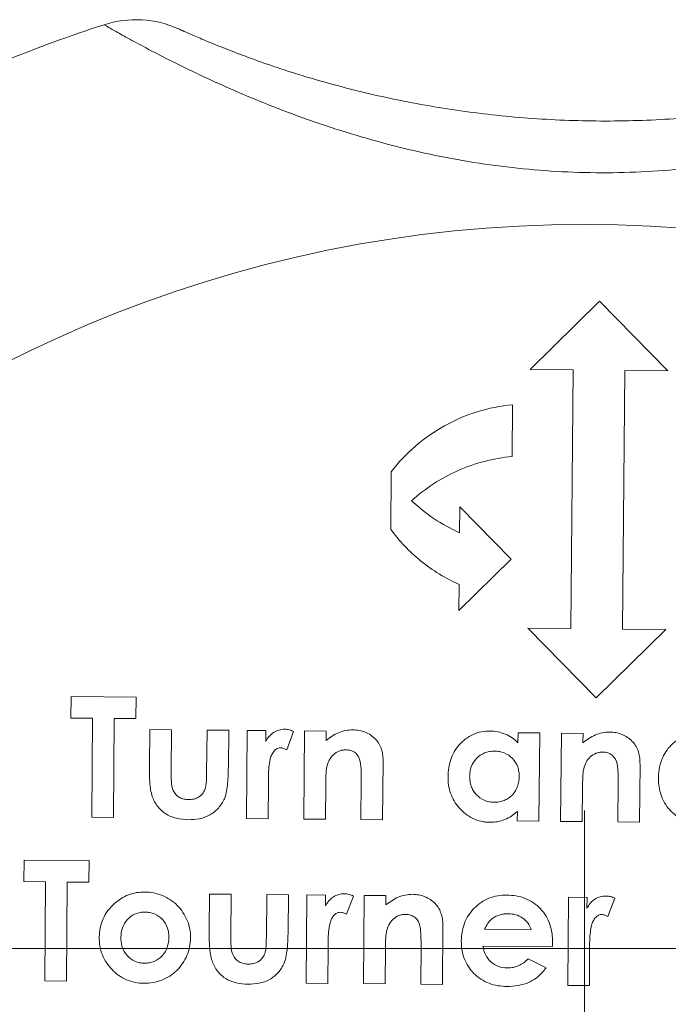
# Model space of a CAD drawing. Header units: millimetres. Extents: x 130 to 821, y 51 to 865.
# Tile 19 of 22: x 726 to 745, y 707 to 735. Entities that reach past the tile are written whole.
import ezdxf

# ---------------------------------------------------------------- set-up
doc = ezdxf.new("R2010")
doc.units = ezdxf.units.MM

# ---------------------------------------------------------------- blocks, each defined once
blk = doc.blocks.new('SW_CENTERMARKSYMBOL_6')
at = {"color": 0, "linetype": 'Continuous', "lineweight": 0}
blk.add_line((0, 5), (0, 20), dxfattribs=at)
blk = doc.blocks.new('SW_CENTERMARKSYMBOL_7')
at = {"color": 0, "linetype": 'Continuous', "lineweight": 0}
blk.add_line((5, 0), (38.943, 0), dxfattribs=at)

msp = doc.modelspace()

# ---------------------------------------------------------------- linework, layer by layer
at = {"color": 7, "linetype": 'Continuous', "lineweight": 15}
for p, q in [((743.156, 727.327), (741.139, 725.345)), ((745.139, 725.31), (743.156, 727.327)), ((741.139, 725.345), (742.389, 725.334)), ((742.389, 725.334), (742.324, 717.834)), ((743.824, 717.821), (743.889, 725.321)), ((743.889, 725.321), (745.139, 725.31)), ((740.617, 722.824), (740.63, 724.324)), ((737.113, 722.38), (737.099, 720.712)), ((739.104, 721.362), (739.098, 720.612)), ((740.591, 719.849), (739.104, 721.362)), ((739.078, 718.362), (740.591, 719.849)), ((739.085, 719.112), (739.078, 718.362)), ((741.074, 717.845), (743.056, 715.827)), ((742.324, 717.834), (741.074, 717.845)), ((743.056, 715.827), (745.074, 717.81)), ((745.074, 717.81), (743.824, 717.821)), ((727.831, 715.866), (727.826, 715.238)), ((729.716, 715.849), (727.831, 715.866)), ((729.71, 715.221), (729.716, 715.849)), ((727.826, 715.238), (728.454, 715.232)), ((728.454, 715.232), (728.429, 712.36)), ((729.057, 712.355), (729.082, 715.227)), ((729.082, 715.227), (729.71, 715.221)), ((730.111, 714.904), (730.102, 713.847)), ((730.74, 714.898), (730.111, 714.904)), ((730.729, 713.67), (730.74, 714.898)), ((731.772, 714.889), (731.761, 713.64)), ((732.4, 714.884), (731.772, 714.889)), ((732.39, 713.809), (732.4, 714.884)), ((732.938, 714.879), (732.916, 712.321)), ((733.477, 714.874), (732.938, 714.879)), ((733.474, 714.559), (733.477, 714.874)), ((734.085, 714.318), (734.284, 714.849)), ((734.598, 714.864), (734.576, 712.307)), ((735.227, 714.859), (734.598, 714.864)), ((735.224, 714.588), (735.227, 714.859)), ((740.791, 714.81), (740.788, 714.522)), ((741.419, 714.805), (740.791, 714.81)), ((741.396, 712.247), (741.419, 714.805)), ((742.047, 714.799), (742.025, 712.242)), ((742.675, 714.794), (742.047, 714.799)), ((742.673, 714.523), (742.675, 714.794)), ((736.864, 712.287), (736.879, 713.964)), ((744.313, 712.222), (744.328, 713.899)), ((733.553, 713.351), (733.552, 713.476)), ((736.246, 713.403), (736.236, 712.292)), ((733.544, 712.316), (733.553, 713.351)), ((735.204, 712.301), (735.213, 713.319)), ((742.653, 712.236), (742.662, 713.254)), ((743.694, 713.338), (743.685, 712.227)), ((740.771, 712.532), (740.768, 712.253)), ((728.429, 712.36), (729.057, 712.355)), ((732.916, 712.321), (733.544, 712.316)), ((734.576, 712.307), (735.204, 712.301)), ((736.236, 712.292), (736.864, 712.287)), ((740.768, 712.253), (741.396, 712.247)), ((742.025, 712.242), (742.653, 712.236)), ((743.685, 712.227), (744.313, 712.222)), ((726.467, 711.121), (726.461, 710.493)), ((728.351, 711.105), (726.467, 711.121)), ((728.346, 710.477), (728.351, 711.105)), ((726.461, 710.493), (727.09, 710.488)), ((727.09, 710.488), (727.064, 707.616)), ((727.693, 707.611), (727.718, 710.482)), ((727.718, 710.482), (728.346, 710.477)), ((731.843, 710.132), (731.834, 709.076)), ((732.471, 710.127), (731.843, 710.132)), ((732.461, 708.899), (732.471, 710.127)), ((733.503, 710.118), (733.492, 708.869)), ((734.131, 710.112), (733.503, 710.118)), ((734.122, 709.037), (734.131, 710.112)), ((734.67, 710.107), (734.648, 707.55)), ((735.208, 710.103), (734.67, 710.107)), ((735.206, 709.788), (735.208, 710.103)), ((735.816, 709.547), (736.016, 710.077)), ((736.33, 710.093), (736.308, 707.535)), ((736.958, 710.087), (736.33, 710.093)), ((736.956, 709.817), (736.958, 710.087)), ((742.253, 710.041), (742.231, 707.484)), ((742.791, 710.037), (742.253, 710.041)), ((742.789, 709.722), (742.791, 710.037)), ((743.399, 709.481), (743.599, 710.011)), ((738.596, 707.515), (738.611, 709.192)), ((741.168, 709.108), (739.822, 709.12)), ((735.276, 707.544), (735.285, 708.58)), ((735.285, 708.58), (735.284, 708.705)), ((736.936, 707.53), (736.945, 708.548)), ((737.978, 708.631), (737.968, 707.521)), ((739.773, 708.627), (741.79, 708.609)), ((741.79, 708.609), (741.793, 708.728)), ((742.868, 708.514), (742.867, 708.639)), ((741.607, 707.998), (741.083, 708.253)), ((742.859, 707.478), (742.868, 708.514)), ((727.064, 707.616), (727.693, 707.611)), ((734.648, 707.55), (735.276, 707.544)), ((736.308, 707.535), (736.936, 707.53)), ((737.968, 707.521), (738.596, 707.515)), ((742.231, 707.484), (742.859, 707.478))]:
    msp.add_line(p, q, dxfattribs=at)
msp.add_circle((742.717, 692.558), 37, dxfattribs=at)
for centre, radius, start, end in [((729.714, 732.494), 3, 65.6351, 108.0351), ((742.717, 692.558), 45, 108.0351, 115.9649)]:
    msp.add_arc(centre, radius, start, end, dxfattribs=at)
for points, knots in [([(757.394, 735.097), (757.394, 735.097), (757.289, 735.039), (756.978, 734.871), (756.848, 734.801), (756.542, 734.639), (756.365, 734.548), (755.966, 734.345), (755.742, 734.233), (755.254, 733.997), (754.991, 733.873), (754.146, 733.489), (753.502, 733.213), (752.128, 732.683), (751.393, 732.425), (750.222, 732.071), (749.82, 731.958), (749.012, 731.751), (748.603, 731.656), (747.364, 731.4), (746.52, 731.267), (745.231, 731.135), (744.797, 731.102), (743.921, 731.061), (743.481, 731.052), (742.174, 731.064), (741.312, 731.121), (739.605, 731.325), (738.761, 731.472), (737.509, 731.754), (737.096, 731.858), (736.291, 732.08), (735.897, 732.198), (735.126, 732.446), (734.75, 732.576), (734.016, 732.844), (733.657, 732.983), (732.628, 733.402), (732.004, 733.682), (731.165, 734.082), (730.901, 734.212), (730.42, 734.455), (730.201, 734.569), (729.806, 734.779), (729.629, 734.874), (729.324, 735.042), (729.197, 735.113), (728.993, 735.228), (728.916, 735.272), (728.812, 735.331), (728.785, 735.347), (728.785, 735.347)], [0, 0, 0, 0, 0.0625, 0.0625, 0.09375, 0.09375, 0.125, 0.125, 0.15625, 0.15625, 0.1875, 0.1875, 0.25, 0.25, 0.3125, 0.3125, 0.34375, 0.34375, 0.375, 0.375, 0.4375, 0.4375, 0.46875, 0.46875, 0.5, 0.5, 0.5625, 0.5625, 0.625, 0.625, 0.65625, 0.65625, 0.6875, 0.6875, 0.71875, 0.71875, 0.75, 0.75, 0.8125, 0.8125, 0.84375, 0.84375, 0.875, 0.875, 0.90625, 0.90625, 0.9375, 0.9375, 0.96875, 0.96875, 1, 1, 1, 1]), ([(730.952, 735.227), (730.952, 735.227), (730.976, 735.216), (731.069, 735.174), (731.138, 735.143), (731.321, 735.062), (731.435, 735.013), (731.71, 734.896), (731.867, 734.83), (732.22, 734.686), (732.417, 734.609), (732.848, 734.444), (733.083, 734.357), (733.824, 734.095), (734.374, 733.916), (735.571, 733.569), (736.201, 733.406), (737.18, 733.19), (737.512, 733.122), (738.186, 732.997), (738.53, 732.939), (739.563, 732.784), (740.256, 732.705), (741.652, 732.594), (742.354, 732.563), (743.767, 732.55), (744.48, 732.569), (745.882, 732.656), (746.576, 732.723), (747.944, 732.904), (748.618, 733.017), (749.943, 733.286), (750.574, 733.437), (751.467, 733.678), (751.755, 733.761), (752.311, 733.93), (752.578, 734.016), (753.078, 734.182), (753.311, 734.264), (753.745, 734.421), (753.947, 734.496), (754.304, 734.635), (754.462, 734.697), (754.736, 734.808), (754.853, 734.857), (755.132, 734.974), (755.226, 735.015), (755.226, 735.015)], [0, 0, 0, 0, 0.03125, 0.03125, 0.0625, 0.0625, 0.09375, 0.09375, 0.125, 0.125, 0.15625, 0.15625, 0.1875, 0.1875, 0.25, 0.25, 0.3125, 0.3125, 0.34375, 0.34375, 0.375, 0.375, 0.4375, 0.4375, 0.5, 0.5, 0.5625, 0.5625, 0.625, 0.625, 0.6875, 0.6875, 0.75, 0.75, 0.78125, 0.78125, 0.8125, 0.8125, 0.84375, 0.84375, 0.875, 0.875, 0.90625, 0.90625, 0.9375, 0.9375, 1, 1, 1, 1]), ([(740.63, 724.324), (740.28, 724.292), (739.941, 724.224), (739.28, 724.02), (738.957, 723.881), (738.355, 723.547), (738.075, 723.351), (737.556, 722.901), (737.32, 722.651), (737.113, 722.38)], [0, 0, 0, 0, 0.25, 0.25, 0.5, 0.5, 0.75, 0.75, 1, 1, 1, 1]), ([(737.706, 721.541), (738.104, 721.904), (738.552, 722.196), (739.548, 722.637), (740.071, 722.774), (740.617, 722.824)], [0, 0, 0, 0, 0.5, 0.5, 1, 1, 1, 1]), ([(737.099, 720.712), (737.351, 720.369), (737.644, 720.062), (738.143, 719.658), (738.321, 719.532), (738.691, 719.304), (738.884, 719.202), (739.085, 719.112)], [0, 0, 0, 0, 0.5, 0.5, 0.75, 0.75, 1, 1, 1, 1]), ([(734.029, 714.914), (733.971, 714.913), (733.913, 714.907), (733.801, 714.875), (733.747, 714.85), (733.651, 714.787), (733.606, 714.748), (733.532, 714.66), (733.502, 714.61), (733.474, 714.559)], [0, 0, 0, 0, 0.25, 0.25, 0.5, 0.5, 0.75, 0.75, 1, 1, 1, 1]), ([(734.284, 714.849), (734.244, 714.867), (734.204, 714.884), (734.118, 714.907), (734.073, 714.912), (734.029, 714.914)], [0, 0, 0, 0, 0.5, 0.5, 1, 1, 1, 1]), ([(736.001, 714.897), (735.93, 714.896), (735.859, 714.891), (735.719, 714.862), (735.651, 714.841), (735.456, 714.757), (735.337, 714.675), (735.224, 714.588)], [0, 0, 0, 0, 0.25, 0.25, 0.5, 0.5, 1, 1, 1, 1]), ([(736.657, 714.628), (736.613, 714.669), (736.568, 714.709), (736.467, 714.777), (736.414, 714.805), (736.303, 714.851), (736.243, 714.869), (736.124, 714.891), (736.062, 714.895), (736.001, 714.897)], [0, 0, 0, 0, 0.25, 0.25, 0.5, 0.5, 0.75, 0.75, 1, 1, 1, 1]), ([(739.98, 714.862), (739.895, 714.861), (739.81, 714.856), (739.645, 714.823), (739.563, 714.796), (739.333, 714.691), (739.198, 714.585), (739.031, 714.398), (738.981, 714.33), (738.898, 714.186), (738.865, 714.11), (738.811, 713.954), (738.792, 713.872), (738.767, 713.709), (738.763, 713.627), (738.76, 713.544)], [0, 0, 0, 0, 0.125, 0.125, 0.25, 0.25, 0.5, 0.5, 0.625, 0.625, 0.75, 0.75, 0.875, 0.875, 1, 1, 1, 1]), ([(740.788, 714.522), (740.734, 714.573), (740.678, 714.623), (740.554, 714.707), (740.489, 714.744), (740.351, 714.802), (740.279, 714.824), (740.131, 714.854), (740.056, 714.86), (739.98, 714.862)], [0, 0, 0, 0, 0.25, 0.25, 0.5, 0.5, 0.75, 0.75, 1, 1, 1, 1]), ([(743.449, 714.832), (743.378, 714.831), (743.306, 714.826), (743.166, 714.796), (743.098, 714.776), (742.903, 714.691), (742.785, 714.609), (742.673, 714.523)], [0, 0, 0, 0, 0.25, 0.25, 0.5, 0.5, 1, 1, 1, 1]), ([(744.105, 714.563), (744.061, 714.604), (744.016, 714.644), (743.915, 714.712), (743.862, 714.741), (743.75, 714.786), (743.691, 714.804), (743.571, 714.827), (743.51, 714.83), (743.449, 714.832)], [0, 0, 0, 0, 0.25, 0.25, 0.5, 0.5, 0.75, 0.75, 1, 1, 1, 1]), ([(736.879, 713.964), (736.879, 714.024), (736.877, 714.084), (736.863, 714.203), (736.851, 714.262), (736.819, 714.376), (736.796, 714.431), (736.736, 714.536), (736.698, 714.583), (736.657, 714.628)], [0, 0, 0, 0, 0.25, 0.25, 0.5, 0.5, 0.75, 0.75, 1, 1, 1, 1]), ([(744.328, 713.899), (744.327, 713.959), (744.326, 714.018), (744.312, 714.137), (744.3, 714.196), (744.267, 714.31), (744.245, 714.365), (744.185, 714.471), (744.147, 714.518), (744.105, 714.563)], [0, 0, 0, 0, 0.25, 0.25, 0.5, 0.5, 0.75, 0.75, 1, 1, 1, 1]), ([(746.082, 714.809), (745.997, 714.808), (745.912, 714.803), (745.747, 714.769), (745.664, 714.743), (745.435, 714.638), (745.301, 714.532), (745.078, 714.284), (744.994, 714.137), (744.914, 713.902), (744.894, 713.82), (744.869, 713.657), (744.865, 713.574), (744.862, 713.491)], [0, 0, 0, 0, 0.125, 0.125, 0.25, 0.25, 0.5, 0.5, 0.75, 0.75, 0.875, 0.875, 1, 1, 1, 1]), ([(733.552, 713.476), (733.554, 713.65), (733.56, 713.826), (733.601, 714.04), (733.612, 714.082), (733.641, 714.165), (733.662, 714.205), (733.711, 714.278), (733.74, 714.313), (733.797, 714.35), (733.817, 714.36), (733.86, 714.374), (733.882, 714.376), (733.904, 714.377)], [0, 0, 0, 0, 0.5, 0.5, 0.625, 0.625, 0.75, 0.75, 0.875, 0.875, 0.9375, 0.9375, 1, 1, 1, 1]), ([(733.904, 714.377), (733.92, 714.376), (733.936, 714.374), (733.952, 714.371), (733.967, 714.368), (733.982, 714.363), (733.997, 714.358), (734.012, 714.352), (734.027, 714.346), (734.041, 714.339), (734.056, 714.333), (734.07, 714.326), (734.085, 714.318)], [0, 0, 0, 0, 0.0000481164, 0.0000481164, 0.0000481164, 0.0000963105, 0.0000963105, 0.0000963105, 0.000144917, 0.000144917, 0.000144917, 0.0001936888, 0.0001936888, 0.0001936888, 0.0001936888]), ([(735.247, 713.834), (735.265, 713.897), (735.285, 713.959), (735.347, 714.074), (735.387, 714.129), (735.484, 714.22), (735.541, 714.257), (735.634, 714.293), (735.667, 714.302), (735.733, 714.313), (735.767, 714.314), (735.8, 714.315)], [0, 0, 0, 0, 0.25, 0.25, 0.5, 0.5, 0.75, 0.75, 0.875, 0.875, 1, 1, 1, 1]), ([(735.8, 714.315), (735.85, 714.313), (735.898, 714.309), (735.992, 714.279), (736.036, 714.256), (736.148, 714.163), (736.195, 714.073), (736.235, 713.885), (736.239, 713.788), (736.246, 713.596), (736.246, 713.499), (736.246, 713.403)], [0, 0, 0, 0, 0.125, 0.125, 0.25, 0.25, 0.5, 0.5, 0.75, 0.75, 1, 1, 1, 1]), ([(739.388, 713.549), (739.39, 713.596), (739.393, 713.642), (739.407, 713.734), (739.419, 713.779), (739.466, 713.913), (739.518, 713.995), (739.652, 714.134), (739.732, 714.19), (739.866, 714.245), (739.912, 714.258), (740.008, 714.275), (740.058, 714.277), (740.106, 714.278)], [0, 0, 0, 0, 0.125, 0.125, 0.25, 0.25, 0.5, 0.5, 0.75, 0.75, 0.875, 0.875, 1, 1, 1, 1]), ([(740.106, 714.278), (740.155, 714.276), (740.204, 714.273), (740.299, 714.256), (740.346, 714.243), (740.482, 714.19), (740.562, 714.133), (740.698, 713.994), (740.749, 713.911), (740.797, 713.776), (740.808, 713.729), (740.822, 713.635), (740.823, 713.586), (740.824, 713.538)], [0, 0, 0, 0, 0.125, 0.125, 0.25, 0.25, 0.5, 0.5, 0.75, 0.75, 0.875, 0.875, 1, 1, 1, 1]), ([(742.696, 713.769), (742.714, 713.832), (742.734, 713.894), (742.796, 714.009), (742.835, 714.064), (742.932, 714.154), (742.988, 714.192), (743.082, 714.228), (743.115, 714.237), (743.181, 714.248), (743.215, 714.249), (743.249, 714.25)], [0, 0, 0, 0, 0.25, 0.25, 0.5, 0.5, 0.75, 0.75, 0.875, 0.875, 1, 1, 1, 1]), ([(743.249, 714.25), (743.298, 714.248), (743.347, 714.244), (743.44, 714.214), (743.485, 714.191), (743.598, 714.097), (743.644, 714.006), (743.684, 713.817), (743.688, 713.721), (743.694, 713.53), (743.695, 713.434), (743.694, 713.338)], [0, 0, 0, 0, 0.125, 0.125, 0.25, 0.25, 0.5, 0.5, 0.75, 0.75, 1, 1, 1, 1]), ([(730.102, 713.847), (730.102, 713.706), (730.102, 713.565), (730.118, 713.283), (730.132, 713.142), (730.171, 713.007)], [0, 0, 0, 0, 0.5, 0.5, 1, 1, 1, 1]), ([(732.275, 712.9), (732.333, 713.044), (732.356, 713.197), (732.383, 713.503), (732.389, 713.656), (732.39, 713.809)], [0, 0, 0, 0, 0.5, 0.5, 1, 1, 1, 1]), ([(735.213, 713.319), (735.214, 713.405), (735.215, 713.491), (735.224, 713.663), (735.228, 713.749), (735.247, 713.834)], [0, 0, 0, 0, 0.5, 0.5, 1, 1, 1, 1]), ([(742.662, 713.254), (742.663, 713.34), (742.664, 713.426), (742.668, 713.512), (742.67, 713.555), (742.672, 713.598), (742.676, 713.64), (742.68, 713.683), (742.686, 713.727), (742.696, 713.769)], [0, 0, 0, 0, 0.0002644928, 0.0002644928, 0.0002644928, 0.0003970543, 0.0003970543, 0.0003970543, 0.0005303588, 0.0005303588, 0.0005303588, 0.0005303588]), ([(731.238, 712.874), (731.192, 712.876), (731.146, 712.879), (731.057, 712.9), (731.013, 712.916), (730.895, 712.982), (730.832, 713.053), (730.755, 713.216), (730.744, 713.309), (730.73, 713.489), (730.728, 713.58), (730.729, 713.67)], [0, 0, 0, 0, 0.125, 0.125, 0.25, 0.25, 0.5, 0.5, 0.75, 0.75, 1, 1, 1, 1]), ([(731.761, 713.64), (731.76, 713.562), (731.757, 713.483), (731.747, 713.325), (731.741, 713.246), (731.713, 713.17)], [0, 0, 0, 0, 0.5, 0.5, 1, 1, 1, 1]), ([(738.76, 713.544), (738.761, 713.462), (738.764, 713.379), (738.789, 713.217), (738.808, 713.137), (738.89, 712.901), (738.975, 712.757), (739.142, 712.57), (739.203, 712.513), (739.334, 712.409), (739.407, 712.364), (739.558, 712.29), (739.638, 712.263), (739.763, 712.234), (739.805, 712.227), (739.89, 712.218), (739.933, 712.216), (739.976, 712.215)], [0, 0, 0, 0, 0.125, 0.125, 0.25, 0.25, 0.5, 0.5, 0.625, 0.625, 0.75, 0.75, 0.875, 0.875, 0.9375, 0.9375, 1, 1, 1, 1]), ([(740.096, 712.797), (740.047, 712.799), (739.999, 712.802), (739.904, 712.821), (739.857, 712.836), (739.723, 712.894), (739.644, 712.952), (739.547, 713.058), (739.517, 713.095), (739.468, 713.178), (739.448, 713.222), (739.416, 713.311), (739.405, 713.358), (739.391, 713.453), (739.389, 713.501), (739.388, 713.549)], [0, 0, 0, 0, 0.125, 0.125, 0.25, 0.25, 0.5, 0.5, 0.625, 0.625, 0.75, 0.75, 0.875, 0.875, 1, 1, 1, 1]), ([(740.824, 713.538), (740.822, 713.49), (740.82, 713.443), (740.806, 713.349), (740.794, 713.303), (740.746, 713.167), (740.695, 713.083), (740.594, 712.977), (740.557, 712.945), (740.477, 712.89), (740.432, 712.867), (740.341, 712.83), (740.294, 712.816), (740.196, 712.8), (740.146, 712.798), (740.096, 712.797)], [0, 0, 0, 0, 0.125, 0.125, 0.25, 0.25, 0.5, 0.5, 0.625, 0.625, 0.75, 0.75, 0.875, 0.875, 1, 1, 1, 1]), ([(744.862, 713.491), (744.864, 713.409), (744.867, 713.326), (744.891, 713.165), (744.91, 713.085), (744.992, 712.849), (745.077, 712.704), (745.245, 712.516), (745.306, 712.459), (745.438, 712.355), (745.511, 712.31), (745.662, 712.236), (745.742, 712.209), (745.865, 712.181), (745.908, 712.173), (745.993, 712.164), (746.035, 712.163), (746.078, 712.162)], [0, 0, 0, 0, 0.125, 0.125, 0.25, 0.25, 0.5, 0.5, 0.625, 0.625, 0.75, 0.75, 0.875, 0.875, 0.9375, 0.9375, 1, 1, 1, 1]), ([(731.713, 713.17), (731.693, 713.125), (731.671, 713.081), (731.608, 713.004), (731.57, 712.97), (731.484, 712.918), (731.436, 712.901), (731.338, 712.878), (731.288, 712.876), (731.238, 712.874)], [0, 0, 0, 0, 0.25, 0.25, 0.5, 0.5, 0.75, 0.75, 1, 1, 1, 1]), ([(730.171, 713.007), (730.189, 712.953), (730.209, 712.899), (730.259, 712.798), (730.287, 712.749), (730.387, 712.61), (730.469, 712.529), (730.661, 712.402), (730.77, 712.359), (730.996, 712.302), (731.113, 712.294), (731.231, 712.291)], [0, 0, 0, 0, 0.125, 0.125, 0.25, 0.25, 0.5, 0.5, 0.75, 0.75, 1, 1, 1, 1]), ([(731.231, 712.291), (731.338, 712.292), (731.444, 712.298), (731.654, 712.339), (731.758, 712.375), (731.946, 712.48), (732.031, 712.55), (732.173, 712.709), (732.228, 712.803), (732.275, 712.9)], [0, 0, 0, 0, 0.25, 0.25, 0.5, 0.5, 0.75, 0.75, 1, 1, 1, 1]), ([(739.976, 712.215), (740.049, 712.216), (740.123, 712.22), (740.268, 712.246), (740.338, 712.266), (740.473, 712.321), (740.538, 712.357), (740.659, 712.438), (740.715, 712.484), (740.771, 712.532)], [0, 0, 0, 0, 0.25, 0.25, 0.5, 0.5, 0.75, 0.75, 1, 1, 1, 1]), ([(729.966, 710.193), (729.886, 710.192), (729.806, 710.188), (729.648, 710.16), (729.571, 710.139), (729.422, 710.082), (729.35, 710.045), (729.213, 709.961), (729.15, 709.911), (729.089, 709.858)], [0, 0, 0, 0, 0.25, 0.25, 0.5, 0.5, 0.75, 0.75, 1, 1, 1, 1]), ([(731.293, 708.86), (731.293, 708.948), (731.287, 709.035), (731.255, 709.205), (731.23, 709.289), (731.163, 709.45), (731.122, 709.527), (731.028, 709.671), (730.972, 709.74), (730.849, 709.862), (730.782, 709.917), (730.637, 710.012), (730.559, 710.054), (730.399, 710.121), (730.316, 710.148), (730.143, 710.183), (730.055, 710.191), (729.966, 710.193)], [0, 0, 0, 0, 0.125, 0.125, 0.25, 0.25, 0.375, 0.375, 0.5, 0.5, 0.625, 0.625, 0.75, 0.75, 0.875, 0.875, 1, 1, 1, 1]), ([(735.76, 710.143), (735.702, 710.141), (735.645, 710.136), (735.533, 710.103), (735.479, 710.079), (735.383, 710.016), (735.338, 709.977), (735.263, 709.889), (735.234, 709.839), (735.206, 709.788)], [0, 0, 0, 0, 0.25, 0.25, 0.5, 0.5, 0.75, 0.75, 1, 1, 1, 1]), ([(736.016, 710.077), (735.976, 710.095), (735.935, 710.113), (735.849, 710.136), (735.805, 710.14), (735.76, 710.143)], [0, 0, 0, 0, 0.5, 0.5, 1, 1, 1, 1]), ([(737.733, 710.126), (737.661, 710.124), (737.59, 710.119), (737.45, 710.09), (737.382, 710.069), (737.188, 709.986), (737.069, 709.903), (736.956, 709.817)], [0, 0, 0, 0, 0.25, 0.25, 0.5, 0.5, 1, 1, 1, 1]), ([(738.389, 709.856), (738.344, 709.898), (738.299, 709.938), (738.198, 710.006), (738.145, 710.034), (738.033, 710.08), (737.974, 710.097), (737.855, 710.12), (737.794, 710.123), (737.733, 710.126)], [0, 0, 0, 0, 0.25, 0.25, 0.5, 0.5, 0.75, 0.75, 1, 1, 1, 1]), ([(740.463, 710.102), (740.375, 710.101), (740.287, 710.096), (740.116, 710.067), (740.03, 710.044), (739.867, 709.978), (739.789, 709.939), (739.646, 709.84), (739.578, 709.783), (739.395, 709.596), (739.298, 709.446), (739.206, 709.204), (739.183, 709.12), (739.153, 708.949), (739.148, 708.862), (739.146, 708.775)], [0, 0, 0, 0, 0.125, 0.125, 0.25, 0.25, 0.375, 0.375, 0.5, 0.5, 0.75, 0.75, 0.875, 0.875, 1, 1, 1, 1]), ([(741.793, 708.728), (741.792, 708.817), (741.789, 708.906), (741.764, 709.08), (741.744, 709.166), (741.659, 709.419), (741.564, 709.576), (741.378, 709.771), (741.31, 709.83), (741.161, 709.93), (741.08, 709.973), (740.912, 710.039), (740.825, 710.062), (740.645, 710.094), (740.554, 710.099), (740.463, 710.102)], [0, 0, 0, 0, 0.125, 0.125, 0.25, 0.25, 0.5, 0.5, 0.625, 0.625, 0.75, 0.75, 0.875, 0.875, 1, 1, 1, 1]), ([(743.343, 710.077), (743.285, 710.075), (743.227, 710.07), (743.116, 710.037), (743.061, 710.012), (742.965, 709.949), (742.921, 709.91), (742.846, 709.822), (742.817, 709.772), (742.789, 709.722)], [0, 0, 0, 0, 0.25, 0.25, 0.5, 0.5, 0.75, 0.75, 1, 1, 1, 1]), ([(743.599, 710.011), (743.558, 710.029), (743.518, 710.047), (743.432, 710.07), (743.388, 710.074), (743.343, 710.077)], [0, 0, 0, 0, 0.5, 0.5, 1, 1, 1, 1]), ([(729.089, 709.858), (729.021, 709.794), (728.955, 709.728), (728.842, 709.578), (728.796, 709.499), (728.72, 709.331), (728.692, 709.242), (728.656, 709.062), (728.649, 708.971), (728.646, 708.879)], [0, 0, 0, 0, 0.25, 0.25, 0.5, 0.5, 0.75, 0.75, 1, 1, 1, 1]), ([(738.611, 709.192), (738.61, 709.252), (738.609, 709.312), (738.595, 709.432), (738.583, 709.491), (738.55, 709.605), (738.527, 709.66), (738.468, 709.765), (738.43, 709.812), (738.389, 709.856)], [0, 0, 0, 0, 0.25, 0.25, 0.5, 0.5, 0.75, 0.75, 1, 1, 1, 1]), ([(729.274, 708.879), (729.277, 708.973), (729.289, 709.065), (729.351, 709.242), (729.4, 709.325), (729.531, 709.465), (729.609, 709.522), (729.741, 709.577), (729.786, 709.59), (729.879, 709.607), (729.927, 709.609), (729.975, 709.61)], [0, 0, 0, 0, 0.25, 0.25, 0.5, 0.5, 0.75, 0.75, 0.875, 0.875, 1, 1, 1, 1]), ([(729.975, 709.61), (730.023, 709.608), (730.071, 709.605), (730.163, 709.588), (730.208, 709.575), (730.341, 709.519), (730.418, 709.462), (730.546, 709.322), (730.594, 709.238), (730.639, 709.104), (730.65, 709.058), (730.663, 708.963), (730.665, 708.915), (730.665, 708.867)], [0, 0, 0, 0, 0.125, 0.125, 0.25, 0.25, 0.5, 0.5, 0.75, 0.75, 0.875, 0.875, 1, 1, 1, 1]), ([(735.284, 708.705), (735.286, 708.88), (735.292, 709.055), (735.333, 709.27), (735.344, 709.312), (735.373, 709.395), (735.394, 709.434), (735.444, 709.508), (735.473, 709.542), (735.529, 709.579), (735.549, 709.589), (735.591, 709.603), (735.614, 709.605), (735.636, 709.605)], [0, 0, 0, 0, 0.5, 0.5, 0.625, 0.625, 0.75, 0.75, 0.875, 0.875, 0.9375, 0.9375, 1, 1, 1, 1]), ([(735.636, 709.605), (735.652, 709.604), (735.668, 709.603), (735.683, 709.6), (735.699, 709.596), (735.714, 709.592), (735.729, 709.586), (735.759, 709.575), (735.788, 709.561), (735.816, 709.547)], [0, 0, 0, 0, 0.0000481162, 0.0000481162, 0.0000481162, 0.0000963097, 0.0000963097, 0.0000963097, 0.0001927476, 0.0001927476, 0.0001927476, 0.0001927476]), ([(736.979, 709.062), (736.997, 709.125), (737.017, 709.188), (737.079, 709.303), (737.119, 709.358), (737.216, 709.449), (737.273, 709.486), (737.366, 709.522), (737.399, 709.531), (737.465, 709.541), (737.499, 709.543), (737.532, 709.544)], [0, 0, 0, 0, 0.25, 0.25, 0.5, 0.5, 0.75, 0.75, 0.875, 0.875, 1, 1, 1, 1]), ([(737.532, 709.544), (737.581, 709.542), (737.629, 709.537), (737.722, 709.508), (737.766, 709.485), (737.879, 709.393), (737.926, 709.303), (737.967, 709.114), (737.971, 709.017), (737.977, 708.824), (737.978, 708.728), (737.978, 708.631)], [0, 0, 0, 0, 0.125, 0.125, 0.25, 0.25, 0.5, 0.5, 0.75, 0.75, 1, 1, 1, 1]), ([(739.822, 709.12), (739.851, 709.178), (739.881, 709.235), (739.937, 709.314), (739.957, 709.339), (740.001, 709.386), (740.027, 709.407), (740.052, 709.427)], [0, 0, 0, 0, 0.5, 0.5, 0.75, 0.75, 1, 1, 1, 1]), ([(740.052, 709.427), (740.086, 709.449), (740.12, 709.471), (740.193, 709.507), (740.231, 709.52), (740.308, 709.543), (740.347, 709.551), (740.428, 709.561), (740.469, 709.562), (740.509, 709.563)], [0, 0, 0, 0, 0.25, 0.25, 0.5, 0.5, 0.75, 0.75, 1, 1, 1, 1]), ([(740.509, 709.563), (740.581, 709.56), (740.653, 709.554), (740.79, 709.514), (740.856, 709.483), (740.974, 709.404), (741.028, 709.355), (741.115, 709.243), (741.144, 709.176), (741.168, 709.108)], [0, 0, 0, 0, 0.25, 0.25, 0.5, 0.5, 0.75, 0.75, 1, 1, 1, 1]), ([(742.867, 708.639), (742.869, 708.814), (742.875, 708.99), (742.916, 709.204), (742.927, 709.246), (742.957, 709.329), (742.978, 709.368), (743.027, 709.441), (743.055, 709.476), (743.111, 709.513), (743.131, 709.523), (743.174, 709.537), (743.196, 709.538), (743.219, 709.539)], [0, 0, 0, 0, 0.5, 0.5, 0.625, 0.625, 0.75, 0.75, 0.875, 0.875, 0.9375, 0.9375, 1, 1, 1, 1]), ([(743.219, 709.539), (743.235, 709.538), (743.251, 709.537), (743.267, 709.534), (743.282, 709.53), (743.298, 709.525), (743.313, 709.52), (743.343, 709.509), (743.371, 709.495), (743.399, 709.481)], [0, 0, 0, 0, 0.0000481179, 0.0000481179, 0.0000481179, 0.0000963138, 0.0000963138, 0.0000963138, 0.000191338, 0.000191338, 0.000191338, 0.000191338]), ([(728.646, 708.879), (728.648, 708.792), (728.652, 708.705), (728.681, 708.536), (728.704, 708.452), (728.8, 708.211), (728.897, 708.067), (729.077, 707.882), (729.142, 707.826), (729.282, 707.726), (729.359, 707.683), (729.517, 707.615), (729.599, 707.589), (729.769, 707.555), (729.858, 707.549), (729.946, 707.546)], [0, 0, 0, 0, 0.125, 0.125, 0.25, 0.25, 0.5, 0.5, 0.625, 0.625, 0.75, 0.75, 0.875, 0.875, 1, 1, 1, 1]), ([(729.96, 708.129), (729.912, 708.131), (729.864, 708.134), (729.771, 708.152), (729.726, 708.166), (729.594, 708.222), (729.518, 708.279), (729.391, 708.422), (729.344, 708.506), (729.3, 708.641), (729.289, 708.688), (729.276, 708.783), (729.275, 708.831), (729.274, 708.879)], [0, 0, 0, 0, 0.125, 0.125, 0.25, 0.25, 0.5, 0.5, 0.75, 0.75, 0.875, 0.875, 1, 1, 1, 1]), ([(729.946, 707.546), (730.033, 707.547), (730.12, 707.552), (730.291, 707.581), (730.376, 707.605), (730.54, 707.669), (730.618, 707.708), (730.764, 707.803), (730.835, 707.858), (731.022, 708.043), (731.121, 708.192), (731.223, 708.431), (731.249, 708.515), (731.283, 708.686), (731.291, 708.773), (731.293, 708.86)], [0, 0, 0, 0, 0.125, 0.125, 0.25, 0.25, 0.375, 0.375, 0.5, 0.5, 0.75, 0.75, 0.875, 0.875, 1, 1, 1, 1]), ([(730.665, 708.867), (730.663, 708.772), (730.651, 708.68), (730.589, 708.5), (730.539, 708.417), (730.407, 708.275), (730.328, 708.217), (730.196, 708.162), (730.15, 708.15), (730.056, 708.133), (730.008, 708.13), (729.96, 708.129)], [0, 0, 0, 0, 0.25, 0.25, 0.5, 0.5, 0.75, 0.75, 0.875, 0.875, 1, 1, 1, 1]), ([(731.834, 709.076), (731.833, 708.934), (731.834, 708.793), (731.85, 708.512), (731.863, 708.371), (731.903, 708.236)], [0, 0, 0, 0, 0.5, 0.5, 1, 1, 1, 1]), ([(732.97, 708.103), (732.924, 708.105), (732.878, 708.108), (732.79, 708.128), (732.746, 708.144), (732.627, 708.21), (732.564, 708.281), (732.487, 708.444), (732.475, 708.537), (732.462, 708.717), (732.46, 708.808), (732.461, 708.899)], [0, 0, 0, 0, 0.125, 0.125, 0.25, 0.25, 0.5, 0.5, 0.75, 0.75, 1, 1, 1, 1]), ([(733.492, 708.869), (733.491, 708.79), (733.489, 708.711), (733.479, 708.554), (733.473, 708.474), (733.445, 708.399)], [0, 0, 0, 0, 0.5, 0.5, 1, 1, 1, 1]), ([(734.006, 708.128), (734.064, 708.272), (734.087, 708.425), (734.115, 708.731), (734.12, 708.884), (734.122, 709.037)], [0, 0, 0, 0, 0.5, 0.5, 1, 1, 1, 1]), ([(736.945, 708.548), (736.946, 708.634), (736.947, 708.719), (736.951, 708.805), (736.953, 708.848), (736.955, 708.891), (736.959, 708.934), (736.963, 708.977), (736.969, 709.02), (736.979, 709.062)], [0, 0, 0, 0, 0.00026142, 0.00026142, 0.00026142, 0.0003924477, 0.0003924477, 0.0003924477, 0.0005242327, 0.0005242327, 0.0005242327, 0.0005242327]), ([(739.146, 708.775), (739.147, 708.688), (739.15, 708.602), (739.179, 708.431), (739.201, 708.347), (739.294, 708.102), (739.391, 707.957), (739.575, 707.769), (739.642, 707.714), (739.789, 707.618), (739.868, 707.577), (740.032, 707.514), (740.116, 707.492), (740.291, 707.461), (740.38, 707.457), (740.468, 707.454)], [0, 0, 0, 0, 0.125, 0.125, 0.25, 0.25, 0.5, 0.5, 0.625, 0.625, 0.75, 0.75, 0.875, 0.875, 1, 1, 1, 1]), ([(740.48, 707.993), (740.392, 707.995), (740.306, 708.005), (740.141, 708.063), (740.064, 708.108), (739.934, 708.227), (739.883, 708.299), (739.808, 708.456), (739.787, 708.541), (739.773, 708.627)], [0, 0, 0, 0, 0.25, 0.25, 0.5, 0.5, 0.75, 0.75, 1, 1, 1, 1]), ([(733.445, 708.399), (733.425, 708.354), (733.402, 708.309), (733.339, 708.232), (733.301, 708.198), (733.215, 708.147), (733.168, 708.129), (733.07, 708.107), (733.02, 708.104), (732.97, 708.103)], [0, 0, 0, 0, 0.25, 0.25, 0.5, 0.5, 0.75, 0.75, 1, 1, 1, 1]), ([(741.083, 708.253), (741.043, 708.213), (741.002, 708.175), (740.91, 708.109), (740.861, 708.081), (740.759, 708.036), (740.704, 708.019), (740.593, 707.997), (740.537, 707.994), (740.48, 707.993)], [0, 0, 0, 0, 0.25, 0.25, 0.5, 0.5, 0.75, 0.75, 1, 1, 1, 1]), ([(731.903, 708.236), (731.921, 708.181), (731.941, 708.127), (731.991, 708.026), (732.02, 707.977), (732.119, 707.838), (732.203, 707.756), (732.395, 707.63), (732.504, 707.587), (732.729, 707.531), (732.846, 707.522), (732.962, 707.52)], [0, 0, 0, 0, 0.125, 0.125, 0.25, 0.25, 0.5, 0.5, 0.75, 0.75, 1, 1, 1, 1]), ([(732.962, 707.52), (733.07, 707.521), (733.176, 707.527), (733.386, 707.568), (733.49, 707.604), (733.677, 707.708), (733.762, 707.778), (733.905, 707.937), (733.96, 708.031), (734.006, 708.128)], [0, 0, 0, 0, 0.25, 0.25, 0.5, 0.5, 0.75, 0.75, 1, 1, 1, 1]), ([(740.468, 707.454), (740.579, 707.455), (740.688, 707.461), (740.903, 707.498), (741.011, 707.53), (741.211, 707.622), (741.303, 707.681), (741.47, 707.826), (741.542, 707.91), (741.607, 707.998)], [0, 0, 0, 0, 0.25, 0.25, 0.5, 0.5, 0.75, 0.75, 1, 1, 1, 1])]:
    msp.add_open_spline(points, degree=3, knots=knots, dxfattribs=at)
msp.add_open_spline([(739.098, 720.612), (738.575, 720.846), (738.113, 721.157), (737.706, 721.541)], degree=3, dxfattribs=at)

# ---------------------------------------------------------------- block references
at = {"color": 7, "linetype": 'Continuous', "lineweight": 0}
for name, p in [('SW_CENTERMARKSYMBOL_7', (715.004, 708.558)), ('SW_CENTERMARKSYMBOL_6', (742.717, 692.558))]:
    msp.add_blockref(name, p, dxfattribs=at)

doc.saveas('drawing.dxf')
